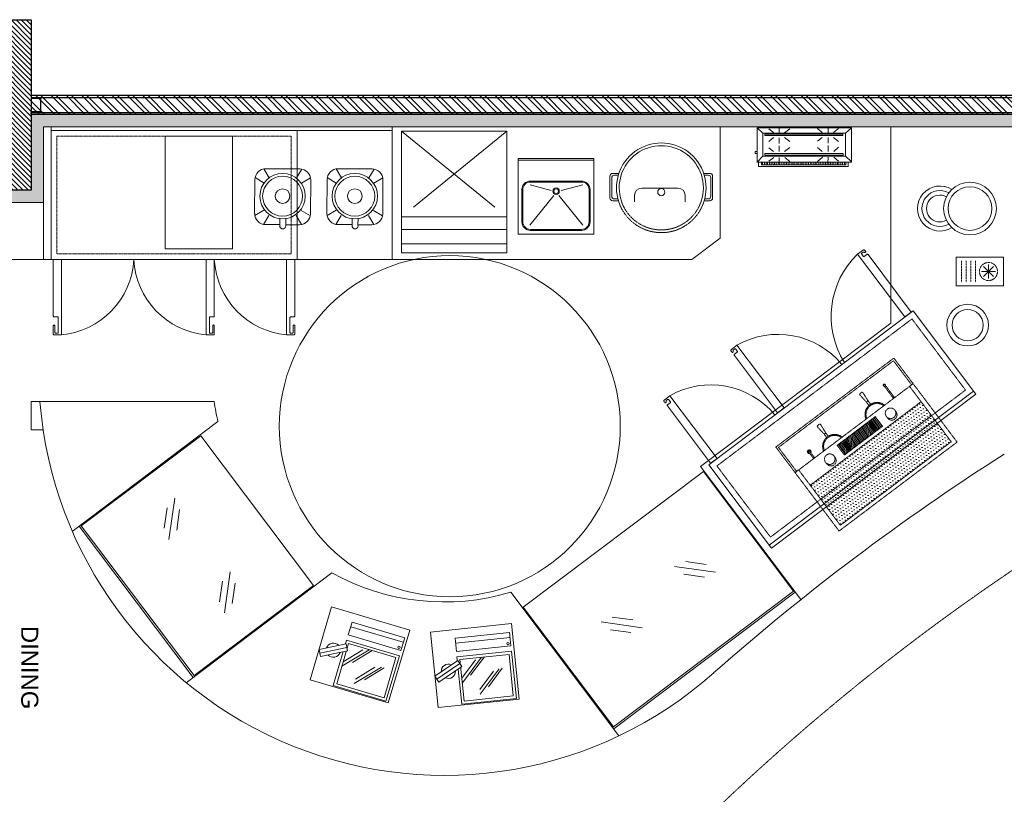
# Model space of a CAD drawing. Header units: millimetres. Extents: x 325 to 308333, y 120 to 24406.
# Tile 20 of 21: x 298908 to 304106, y 18872 to 22959. Entities that reach past the tile are written whole.
import ezdxf
from ezdxf.lldxf.tags import DXFTag

# ---------------------------------------------------------------- set-up
doc = ezdxf.new("R2010")
doc.units = ezdxf.units.MM
doc.header["$LTSCALE"] = 2.5
doc.set_wipeout_variables(frame=1)
for name, pattern in [('( Hidden )', [0.375, 0.25, -0.125]), ('DASHED', [19.05, 12.7, -6.35]), ('HIDDEN', [0.375, 0.25, -0.125]), ('HIDDEN2', [4.7625, 3.175, -1.5875]), ('HIDDENX2', [19.05, 12.7, -6.35])]:
    doc.linetypes.add(name, pattern=pattern)
for name, color, linetype, lineweight in [('ELEVATION 1', 143, 'Continuous', 18), ('ELEVATION 3', 23, 'Continuous', 13), ('furniture1', 9, 'Continuous', 13), ('FURNITURES', 30, 'Continuous', 15), ('HATCH', 252, 'Continuous', 9), ('HATCH LIGHT', 250, 'Continuous', 0), ('HATCH MEDIUM', 251, 'Continuous', 5), ('K Equipment', 30, 'Continuous', 9), ('K Equipment UC', 251, 'Continuous', 5), ('TEXT', 40, 'Continuous', 0), ('WALL', 132, 'Continuous', 25)]:
    doc.layers.add(name, color=color, linetype=linetype, lineweight=lineweight)
doc.styles.add('RG_3F_TITLE BLOCK_A1$0$A1 TBLOCK LBV$0$Style-arial', font='arial.ttf')
tags = doc.linetypes.add('DOT2', pattern=[3.175, 0, -3.175]).pattern_tags.tags
tags[6:7] = [DXFTag(74, 4), DXFTag(75, 0), DXFTag(340, '0'), DXFTag(46, 1.0), DXFTag(50, 0.0), DXFTag(44, 0.0), DXFTag(45, 0.0)]
tags[4:5] = [DXFTag(74, 4), DXFTag(75, 0), DXFTag(340, '0'), DXFTag(46, 1.0), DXFTag(50, 0.0), DXFTag(44, 0.0), DXFTag(45, 0.0)]

# ---------------------------------------------------------------- blocks, each defined once
blk = doc.blocks.new('*U107')
for points in [[(0, 0), (7713.3, 0), (7713.3, -10), (0, -10)], [(0, -100), (7713.3, -100), (7713.3, -90), (0, -90)]]:
    blk.add_lwpolyline(points, close=True)
at = {"color": 8}
for points in [[(0, -15), (50, -15), (50, -85), (0, -85)], [(7663.3, -15), (7713.3, -15), (7713.3, -85), (7663.3, -85)]]:
    blk.add_lwpolyline(points, close=True, dxfattribs=at)
blk = doc.blocks.new('H-WASH')
at = {"layer": 'FURNITURES'}
for p, q in [((-20, 0), (-20, -40)), ((20, 0), (-20, 0)), ((20, -40), (20, 0)), ((20, -1), (-20, -1)), ((-2.57, -16.93), (-13.62, -13.92)), ((2.78, -17.05), (14.19, -13.92)), ((-1.15, -19.69), (-13.72, -35.31)), ((1.6, -19.54), (14.29, -35.31)), ((-20, -40), (20, -40))]:
    blk.add_line(p, q, dxfattribs=at)
for points in [[(-13.5, -38), (13.5, -38, 0.414214), (18, -33.5), (18, -16.5, 0.414214), (13.5, -12), (-13.5, -12, 0.414214), (-18, -16.5), (-18, -33.5, 0.414214)], [(-13.5, -37.5), (13.5, -37.5, 0.414214), (17.5, -33.5), (17.5, -16.5, 0.414214), (13.5, -12.5), (-13.5, -12.5, 0.414214), (-17.5, -16.5), (-17.5, -33.5, 0.414214)]]:
    blk.add_lwpolyline(points, format="xyb", close=True, dxfattribs=at)
for radius in [1.69, 1.19]:
    blk.add_circle((0.1, -17.31), radius, dxfattribs=at)
blk = doc.blocks.new('A$Cb31a83a8')
at = {"linetype": 'DASHED', "ltscale": 20}
for p, q in [((0, 642, 0), (0, 452, 0)), ((555, 642, 0), (0, 642, 0)), ((555, 452, 0), (555, 642, 0)), ((555, 592.9, 0), (0, 592.9, 0)), ((555, 517.9, 0), (0, 517.9, 0)), ((555, 0, 0), (0, 452, 0)), ((0, 0, 0), (555, 452, 0))]:
    blk.add_line(p, q, dxfattribs=at)
at = {"linetype": 'DASHED', "ltscale": 20, "elevation": 0}
blk.add_lwpolyline([(0, 452), (555, 452), (555, 0), (0, 0)], close=True, dxfattribs=at)
blk = doc.blocks.new('BLENDOR')
at = {"layer": 'K Equipment'}
for p, q in [((18.1, 325.7), (46.2, 277.9)), ((28.7, 326.7), (207.5, 326.7)), ((218.1, 325.7), (190, 277.9)), ((-29.4, 89.8), (-29.4, 268.5)), ((-28.5, 279.1), (18.9, 251.3)), ((264.7, 279.1), (217.3, 251.3)), ((265.6, 268.5), (265.6, 195.9)), ((232, 195.9), (268.6, 195.9)), ((232, 164.7), (268.6, 164.7)), ((265.6, 164.7), (265.6, 89.8)), ((-28.5, 79.2), (18.9, 107)), ((264.7, 79.2), (217.3, 107)), ((18.1, 32.6), (46.2, 80.5)), ((218.1, 32.6), (190, 80.5)), ((207.5, 31.6), (28.7, 31.6))]:
    blk.add_line(p, q, dxfattribs=at)
for radius in [119.8, 105.3, 38.6]:
    blk.add_circle((115.1, 178.5), radius, dxfattribs=at)
for centre, radius, start, end in [((28.7, 268.5), 58.1, 90, 180), ((207.5, 268.5), 58.1, 0, 90), ((271.5, 180.3), 15.9, 259.5146, 100.4854), ((28.7, 89.8), 58.1, 180, 270), ((207.5, 89.8), 58.1, 270, 0)]:
    blk.add_arc(centre, radius, start, end, dxfattribs=at)
blk = doc.blocks.new('A$C7a6a0475')
for p, q in [((325.4, 415.9), (289.6, 415.9)), ((249.6, 175.9), (249.6, 375.9)), ((325.4, 135.9), (289.6, 135.9))]:
    blk.add_line(p, q)
at = {"elevation": 0}
for points in [[(167.8, 518), (167.8, 552.3, -0.414214), (182.8, 567.3), (303.7, 567.3, -0.414214), (318.7, 552.3), (318.7, 520.7)], [(177.8, 521.1), (177.8, 542.3, -0.414214), (192.8, 557.3), (293.7, 557.3, -0.414214), (308.7, 542.3), (308.7, 523.5)], [(167.8, 49.3), (167.8, 15, 0.414214), (182.8, 0), (303.7, 0, 0.414214), (318.7, 15), (318.7, 46.6)], [(177.8, 46.2), (177.8, 25, 0.414214), (192.8, 10), (293.7, 10, 0.414214), (308.7, 25), (308.7, 43.8)]]:
    blk.add_lwpolyline(points, format="xyb", dxfattribs=at)
blk.add_circle((271.1, 283.7), 20)
for centre, radius, start, end in [((247.5, 283.7), 247.5, 71.6585, 288.3415), ((247.5, 283.7), 232.5, 71.6585, 288.3415), ((289.6, 375.9), 40, 90, 180), ((289.6, 175.9), 40, 180, 270)]:
    blk.add_arc(centre, radius, start, end)
at = {"linetype": 'HIDDEN2', "ltscale": 0.1}
for radius in [232.5, 247.5]:
    blk.add_arc((247.5, 283.7), radius, 288.3415, 71.6585, dxfattribs=at)
blk = doc.blocks.new('SDADFGSDF')
for p, q in [((68993, 13820), (68993, 13120)), ((70290.6, 13800), (70290.6, 13120))]:
    blk.add_line(p, q)
for points in [[(70793, 13120), (70793, 13820), (68993, 13820), (68993, 13120)], [(70793, 13800), (70793, 13820), (68993, 13820), (68993, 13800)]]:
    blk.add_lwpolyline(points, close=True)
at = {"linetype": 'DASHED', "ltscale": 0.03}
blk.add_lwpolyline([(70260.4, 13770), (70260.4, 13150), (69023.1, 13150), (69023.1, 13770)], close=True, dxfattribs=at)
for points in [[(69016.8, 12730.5, -0.414214), (69012.5, 12734.9), (69012.5, 12769.6, 0.414214), (69008.2, 12773.9), (69008.2, 12773.9, 0.414214), (69003.8, 12769.6), (69003.8, 12730.5), (69003.8, 12726.2, 0.414214), (69008.2, 12721.9), (69047.2, 12721.9), (69047.2, 13118.8), (69003.8, 13118.8), (69003.8, 12821.6, 0.414214), (69008.2, 12817.3), (69025.5, 12817.3, -0.414214), (69029.8, 12812.9), (69029.8, 12734.9, -0.414214), (69025.5, 12730.5), (69016.8, 12730.5)], [(69840.9, 12730.5, 0.414214), (69845.2, 12734.9), (69845.2, 12769.6, -0.414214), (69849.5, 12773.9), (69849.5, 12773.9, -0.414214), (69853.9, 12769.6), (69853.9, 12730.5), (69853.9, 12726.2, -0.414214), (69849.5, 12721.9), (69810.5, 12721.9), (69810.5, 13118.8), (69853.9, 13118.8), (69853.9, 12821.6, -0.414214), (69849.5, 12817.3), (69832.2, 12817.3, 0.414214), (69827.9, 12812.9), (69827.9, 12734.9, 0.414214), (69832.2, 12730.5), (69840.9, 12730.5)], [(70265.9, 12730.5, 0.414214), (70270.2, 12734.9), (70270.2, 12769.6, -0.414214), (70274.6, 12773.9), (70274.6, 12773.9, -0.414214), (70278.9, 12769.6), (70278.9, 12730.5), (70278.9, 12726.2, -0.414214), (70274.6, 12721.9), (70235.5, 12721.9), (70235.5, 13118.8), (70278.9, 13118.8), (70278.9, 12821.6, -0.414214), (70274.6, 12817.3), (70257.2, 12817.3, 0.414214), (70252.9, 12812.9), (70252.9, 12734.9, 0.414214), (70257.2, 12730.5), (70265.9, 12730.5)]]:
    blk.add_lwpolyline(points, format="xyb")
at = {"linetype": 'DOT2', "ltscale": 0.05}
for centre, start, end in [((69008.1, 13141.3), 275.3193, 356.9359), ((69849.6, 13141.3), 183.0641, 264.6807), ((70274.6, 13141.3), 183.0641, 264.6807)]:
    blk.add_arc(centre, 421.3, start, end, dxfattribs=at)
blk = doc.blocks.new('kjdfhjakld')
for points in [[(212.7, 83.3), (212.7, 106.6), (-261.8, 106.6), (-261.8, 83.3)], [(-261.8, 83.3), (-261.8, 106.6), (212.7, 106.6), (212.7, 83.3)], [(-247.4, 52.9), (-278.2, 80.9), (-278.2, 80.9)], [(-241.7, 83.2), (-241.6, 97.6), (-241.6, 97.6)], [(-231.3, 85.5), (-231.2, 97.5), (-231.2, 97.5)], [(-223.3, 85.4), (-223.2, 97.5), (-223.2, 97.5)], [(-212.8, 85.3), (-212.7, 97.4), (-212.7, 97.4)], [(-186, 58.2), (-210, 79.1), (-210, 79.1)], [(-204.8, 85.3), (-204.7, 97.3), (-204.7, 97.3)], [(-196.8, 85.2), (-196.7, 97.2), (-196.7, 97.2)], [(-186.3, 85.1), (-186.2, 97.1), (-186.2, 97.1)], [(-177.5, 85), (-177.4, 97.1), (-177.4, 97.1)], [(-167.9, 85), (-167.8, 97), (-167.8, 97)], [(-159.1, 84.9), (-159, 96.9), (-159, 96.9)], [(-154.7, 58.1), (-154.6, 89.4), (-154.6, 89.4)], [(-151, 84.8), (-150.9, 96.8), (-150.9, 96.8)], [(-140.6, 84.7), (-140.5, 99.2), (-140.5, 99.2)], [(-132.6, 84.7), (-132.4, 99.1), (-132.4, 99.1)], [(-125.8, 58), (-99.3, 80.4), (-99.3, 80.4)], [(-124.5, 84.6), (-124.4, 99), (-124.4, 99)], [(-114.1, 84.5), (-114, 98.9), (-114, 98.9)], [(-106.1, 84.4), (-106, 98.9), (-106, 98.9)], [(-95.7, 84.3), (-95.5, 98.8), (-95.5, 98.8)], [(-87.6, 84.3), (-87.5, 98.7), (-87.5, 98.7)], [(-79.6, 84.2), (-79.5, 98.7), (-79.5, 98.7)], [(-69.2, 84.1), (-69, 98.6), (-69, 98.6)], [(-61.1, 84), (-61, 98.5), (-61, 98.5)], [(-50.7, 84), (-52.2, 98.4), (-52.2, 98.4)], [(-42.7, 83.9), (-42.6, 98.3), (-42.6, 98.3)], [(-33.9, 83.8), (-33.7, 98.3), (-33.7, 98.3)], [(-23.4, 83.7), (-23.3, 98.2), (-23.3, 98.2)], [(-15.4, 83.7), (-15.3, 98.1), (-15.3, 98.1)], [(-7.4, 83.6), (-7.3, 98), (-7.3, 98)], [(3.1, 83.5), (3.2, 98), (3.2, 98)], [(11.1, 83.4), (11.2, 97.9), (11.2, 97.9)], [(21.5, 83.3), (21.6, 97.8), (21.6, 97.8)], [(29.5, 83.3), (29.7, 97.7), (29.7, 97.7)], [(37.6, 83.2), (37.7, 97.7), (37.7, 97.7)], [(48, 83.1), (48.1, 97.6), (48.1, 97.6)], [(73.2, 59.7), (48.4, 79.9), (48.4, 79.9)], [(56, 83.1), (56.1, 97.5), (56.1, 97.5)], [(64.9, 83), (65, 97.4), (65, 97.4)], [(74.5, 84.5), (74.6, 97.3), (74.6, 97.3)], [(83.3, 84.4), (83.4, 97.3), (83.4, 97.3)], [(93, 84.4), (93.1, 97.2), (93.1, 97.2)], [(101.8, 84.3), (101.9, 97.1), (101.9, 97.1)], [(103.7, 59.6), (103.8, 90.1), (103.8, 90.1)], [(109.8, 84.2), (109.9, 97), (109.9, 97)], [(120.2, 84.1), (120.4, 97), (120.4, 97)], [(128.3, 84.1), (128.4, 96.9), (128.4, 96.9)], [(132.6, 59.5), (159.2, 79.5), (159.2, 79.5)], [(138.7, 84), (136.4, 96.8), (136.4, 96.8)], [(146.7, 83.9), (146.8, 96.7), (146.8, 96.7)], [(154.8, 83.8), (154.9, 96.7), (154.9, 96.7)], [(165.2, 83.7), (165.3, 98.2), (165.3, 98.2)], [(173.2, 83.7), (173.3, 98.1), (173.3, 98.1)], [(182, 83.6), (182.2, 98), (182.2, 98)], [(190.4, 52.9), (221, 83.3), (221, 83.3)], [(191.7, 83.5), (191.8, 98), (191.8, 98)], [(-186.1, 27.7), (-210.3, 5.3), (-210.3, 5.3)], [(-154.8, 27.6), (-154.9, -3.7), (-154.9, -3.7)], [(-124.3, 27.5), (-99.5, 6.5), (-99.5, 6.5)], [(75.5, 28.4), (48.2, 6), (48.2, 6)], [(103.6, 28.3), (103.5, -2.2), (103.5, -2.2)], [(134.9, 28.2), (158.9, 8.1), (158.9, 8.1)], [(220.8, 28), (231.2, 27.9), (231.3, 38.4), (220.8, 38.4)], [(-183.9, -46.2), (-210.4, -26), (-210.4, -26)], [(-155.1, -46.3), (-155, -15.8), (-155, -15.8)], [(-124.6, -46.4), (-99.6, -26.4), (-99.6, -26.4)], [(75.3, -47), (48.1, -24.5), (48.1, -24.5)], [(103.4, -45.5), (103.5, -14.2), (103.5, -14.2)], [(134.7, -45.6), (158.8, -24.8), (158.8, -24.8)], [(-247.4, -69.3), (-278.8, -97.2), (-278.8, -97.2)], [(-184, -73.5), (-210.6, -93.4), (-210.6, -93.4)], [(-155.1, -73.6), (-155.2, -104.1), (-155.2, -104.1)], [(-124.6, -73.7), (-99.8, -93.8), (-99.8, -93.8)], [(75.2, -71.9), (47.9, -92.7), (47.9, -92.7)], [(103.3, -72), (103.2, -103.3), (103.2, -103.3)], [(134.6, -72.1), (158.6, -93), (158.6, -93)], [(190.4, -69.3), (220.4, -97.2), (220.4, -97.2)]]:
    blk.add_lwpolyline(points)
for points in [[(221, 83.3), (-278.8, 83.3), (-278.8, -97.2), (221, -97.2)], [(198.2, 97.9), (-249.8, 97.9), (-249.8, 83.3), (198.2, 83.2)], [(190.4, 52.9), (190.4, -69.3), (-247.4, -69.3), (-247.4, 52.9)], [(-247.4, -69.3), (190.4, -69.3), (190.4, 52.9), (-247.4, 52.9)], [(179.9, 46.6), (-235, 46.6), (-235, 38.3), (179.9, 38.3)], [(-235, 38.3), (179.9, 38.3), (179.9, 46.6), (-235, 46.6)], [(179.6, -56.2), (-233, -56.2), (-233, -64.5), (179.6, -64.5)], [(-233, -64.5), (179.6, -64.5), (179.6, -56.2), (-233, -56.2)]]:
    blk.add_lwpolyline(points, close=True)
blk = doc.blocks.new('*X67')
at = {"color": 0}
for p, q in [((-2009.81, 605.07), (-2007.35, 607.53)), ((-2009.81, 605.25), (-2007.52, 607.53)), ((-2009.81, 605.43), (-2007.7, 607.53)), ((-2009.81, 605.6), (-2007.88, 607.53)), ((-2009.81, 605.78), (-2008.05, 607.53)), ((-2009.81, 605.96), (-2008.23, 607.53)), ((-2009.81, 606.13), (-2008.41, 607.53)), ((-2009.81, 606.31), (-2008.59, 607.53)), ((-2009.81, 606.49), (-2008.76, 607.53)), ((-2009.81, 606.66), (-2008.94, 607.53)), ((-2009.81, 606.84), (-2009.12, 607.53)), ((-2009.81, 607.02), (-2009.29, 607.53)), ((-2009.81, 607.19), (-2009.47, 607.53)), ((-2009.81, 607.37), (-2009.65, 607.53)), ((-2009.81, 604.89), (-2007.27, 607.44)), ((-2009.81, 604.72), (-2007.27, 607.26)), ((-2009.81, 604.54), (-2007.27, 607.08)), ((-2009.81, 604.36), (-2007.27, 606.9)), ((-2009.81, 604.19), (-2007.27, 606.73)), ((-2009.81, 604.01), (-2007.27, 606.55)), ((-2009.81, 603.83), (-2007.27, 606.37)), ((-2009.81, 603.66), (-2007.27, 606.2)), ((-2009.81, 603.48), (-2007.27, 606.02)), ((-2009.66, 603.45), (-2007.27, 605.84)), ((-2009.49, 603.45), (-2007.27, 605.67)), ((-2009.31, 603.45), (-2007.27, 605.49)), ((-2009.13, 603.45), (-2007.27, 605.31)), ((-2008.96, 603.45), (-2007.27, 605.14)), ((-2008.78, 603.45), (-2007.27, 604.96)), ((-2008.6, 603.45), (-2007.27, 604.78)), ((-2008.42, 603.45), (-2007.27, 604.61)), ((-2008.25, 603.45), (-2007.27, 604.43)), ((-2008.07, 603.45), (-2007.27, 604.25)), ((-2007.89, 603.45), (-2007.27, 604.08)), ((-2007.72, 603.45), (-2007.27, 603.9)), ((-2007.54, 603.45), (-2007.27, 603.72)), ((-2007.36, 603.45), (-2007.27, 603.55))]:
    blk.add_line(p, q, dxfattribs=at)
blk = doc.blocks.new('A$C190E2C75')
at = {"linetype": 'HIDDEN'}
h = blk.add_hatch(dxfattribs=at)
h.set_pattern_fill('DOTS', color=256, scale=10, angle=360, style=0)
h.set_pattern_definition([(360, (155757.053, -9081.597), (7.9375, 15.875), [0, -15.875])])
h.paths.add_polyline_path([(23.6, 535), (23.6, 270.4), (756.4, 270.4), (756.4, 535)])
h = blk.add_hatch(dxfattribs=at)
h.set_pattern_fill('ANSI31', color=256, scale=2, angle=180, style=0)
h.paths.add_polyline_path([(480, 187.7), (516, 187.7), (516, 251.6), (480, 251.6), (264, 251.6), (264, 187.7)])
h.paths.add_polyline_path([(317.7, 199.2), (292.3, 199.2), (292.3, 240.1), (317.7, 240.1)], flags=16)
h.paths.add_polyline_path([(462.3, 240.1), (487.7, 240.1), (487.7, 199.2), (462.3, 199.2)], flags=16)
h = blk.add_hatch(dxfattribs=at)
h.set_pattern_fill('ANSI31', color=256, scale=10, angle=360, style=0)
h.set_pattern_definition([(45, (155757.053, -9081.597), (-22.45064, 22.45064), [])])
h.paths.add_polyline_path([(317.7, 240.1), (292.3, 240.1), (292.3, 199.2), (317.7, 199.2)])
at = {"linetype": 'HIDDEN', "ltscale": 1.5}
for p, q in [((23.6, 535), (756.4, 535)), ((23.6, 535), (23.6, 169.1)), ((756.4, 535), (756.4, 169.1)), ((23.6, 270.4), (756.4, 270.4)), ((0, 169.1), (490, 169.1)), ((490, 169.1), (780, 169.1)), ((244.6, 99.4), (240, 47.3)), ((255.4, 99.4), (260, 47.3)), ((524.6, 99.4), (520, 47.3)), ((535.4, 99.4), (540, 47.3)), ((255, 41.9), (245, 41.9)), ((525, 41.9), (535, 41.9))]:
    blk.add_line(p, q, dxfattribs=at)
for points in [[(0, 0), (780, 0), (780, 555), (0, 555)], [(292.3, 240.1), (292.3, 199.2), (317.7, 199.2), (317.7, 240.1)], [(487.7, 240.1), (487.7, 199.2), (462.3, 199.2), (462.3, 240.1)]]:
    blk.add_lwpolyline(points, close=True, dxfattribs=at)
for points in [[(480, 251.6), (264, 251.6)], [(264, 251.6), (264, 187.7), (480, 187.7)], [(480, 251.6), (516, 251.6)], [(516, 251.6), (516, 187.7), (480, 187.7)], [(10, 169.1), (10, 10), (770, 10), (770, 169.1)], [(122.5, 169.1), (122.5, 83.6)], [(129.3, 83.6), (129.3, 169.1)], [(650.7, 126), (650.7, 165.8)], [(657.5, 165.8), (657.5, 126)], [(244.6, 121.2), (244.6, 99.4), (255.4, 99.4), (255.4, 121.2)], [(535.4, 121.2), (535.4, 99.4), (524.6, 99.4), (524.6, 121.2)]]:
    blk.add_lwpolyline(points, dxfattribs=at)
for centre in [(188.9, 222.5), (591.1, 222.5)]:
    blk.add_circle(centre, 27.9, dxfattribs=at)
for centre, radius, start, end in [((188.9, 232.4), 27.9, 349.6881, 190.3119), ((591.1, 232.4), 27.9, 349.6881, 190.3119), ((250, 184.3), 63.4, 193.8721, 346.1279), ((250, 184.3), 58.4, 193.8721, 346.1279), ((530, 184.3), 63.4, 193.8721, 346.1279), ((530, 184.3), 58.4, 193.8721, 346.1279), ((654.1, 173.2), 8.1, 209.927, 330.073), ((125.9, 154.5), 3.38, 180, 0), ((654.1, 126), 10.1, 109.5208, 70.4792), ((654.1, 126), 8.1, 114.6216, 65.3784), ((654.1, 126), 3.38, 180, 0), ((125.9, 83.6), 5.88, 125.0673, 54.9327), ((125.9, 83.6), 3.38, 180, 0), ((245, 46.9), 5, 175, 270), ((255, 46.9), 5, 270, 5), ((525, 46.9), 5, 175, 270), ((535, 46.9), 5, 270, 5)]:
    blk.add_arc(centre, radius, start, end, dxfattribs=at)
at = {"linetype": 'HIDDEN', "xscale": -10, "yscale": 10, "zscale": 10}
for p in [(-19780.4, -5835.3), (-19610.4, -5835.3)]:
    blk.add_blockref('*X67', p, dxfattribs=at)
blk = doc.blocks.new('A$C7627248E')
at = {"ltscale": 500}
for radius in [139.1, 115.1]:
    blk.add_circle((139.1, 277), radius, dxfattribs=at)
for radius, start, end in [(118.7, 152.4744, 36.4581), (94.7, 154.8731, 34.0594), (70.7, 155.4698, 33.4627)]:
    blk.add_arc((151.4, 118.7), radius, start, end, dxfattribs=at)
blk = doc.blocks.new('pos')
at = {"layer": 'FURNITURES'}
blk.add_line((206081.3, 97081.2), (206370.8, 97081.2), dxfattribs=at)
for points in [[(206370.8, 97036.1), (206370.8, 97106.6), (206081.3, 97106.6), (206081.3, 97036.1)], [(206080.6, 96757), (206371, 96757), (206371, 97007.7), (206080.6, 97007.7)], [(206095.6, 96992.7), (206095.6, 96772), (206356, 96772), (206356, 96992.7)]]:
    blk.add_lwpolyline(points, close=True, dxfattribs=at)
for points in [[(206209.6, 96992.1), (206095.6, 96868.2)], [(206177.1, 96981.7), (206095.6, 96893.1)], [(206225.3, 96992.7), (206143.2, 96903.4)], [(206297, 96922.5), (206183, 96798.6)], [(206264.6, 96912.2), (206183, 96823.5)], [(206312.7, 96923.1), (206230.6, 96833.8)]]:
    blk.add_lwpolyline(points, dxfattribs=at)
blk.add_circle((206356, 97049.7), 6.27, dxfattribs=at)
for start, end in [(59.5319, 177.1175), (239.5319, 357.1175)]:
    blk.add_arc((206028.2, 96936.6), 37.6, start, end, dxfattribs=at)
blk.add_wipeout([(206101.7, 96954.1), (206083.2, 96988.4), (205954.7, 96919.1), (205973.2, 96884.8)]).dxf.layer = 'FURNITURES'
for p, q in [((206083.2, 96988.4), (205954.7, 96919.1)), ((205964, 96901.9), (206092.5, 96971.2)), ((206101.7, 96954.1), (205973.2, 96884.8)), ((206101.7, 96954.1), (206083.2, 96988.4)), ((205973.2, 96884.8), (205954.7, 96919.1))]:
    blk.add_line(p, q, dxfattribs=at)
blk.add_lwpolyline([(206385.2, 97152.6), (205955.1, 97152.6), (205955.1, 96752.2), (206385.2, 96752.2)], close=True, dxfattribs=at)
blk = doc.blocks.new('bc3')
blk.add_line((-1349.6, 0), (-1349.6, -550))
for points in [[(0, -550), (0, 0), (-1349.6, 0), (-1349.6, -550)], [(0, -20), (0, 0), (-1349.6, 0), (-1349.6, -20)]]:
    blk.add_lwpolyline(points, close=True)
at = {"linetype": 'DASHED', "ltscale": 0.03}
blk.add_lwpolyline([(-30.2, -50), (-30.2, -520), (-1319.4, -520), (-1319.4, -50)], close=True, dxfattribs=at)
for points in [[(-1325.8, -956.5, -0.414214), (-1330.1, -952.1), (-1330.1, -952.4, 0.414214), (-1334.4, -948.1), (-1334.4, -948.1, 0.414214), (-1338.8, -952.4), (-1338.8, -956.5), (-1338.8, -960.8, 0.414214), (-1334.4, -965.1), (-1295.4, -965.1), (-1295.4, -551.2), (-1338.8, -551.2), (-1338.8, -930.4, 0.414214), (-1334.4, -934.7), (-1317.1, -934.7, -0.414214), (-1312.7, -939.1), (-1312.7, -952.1, -0.414214), (-1317.1, -956.5), (-1325.8, -956.5)], [(-467.7, -956.5, 0.414214), (-463.4, -952.1), (-463.4, -952.4, -0.414214), (-459, -948.1), (-459, -948.1, -0.414214), (-454.7, -952.4), (-454.7, -956.5), (-454.7, -960.8, -0.414214), (-459, -965.1), (-498.1, -965.1), (-498.1, -551.2), (-454.7, -551.2), (-454.7, -930.4, -0.414214), (-459, -934.7), (-476.4, -934.7, 0.414214), (-480.7, -939.1), (-480.7, -952.1, 0.414214), (-476.4, -956.5), (-467.7, -956.5)], [(-24.7, -956.5, 0.414214), (-20.4, -952.1), (-20.4, -952.4, -0.414214), (-16, -948.1), (-16, -948.1, -0.414214), (-11.7, -952.4), (-11.7, -956.5), (-11.7, -960.8, -0.414214), (-16, -965.1), (-55.1, -965.1), (-55.1, -551.2), (-11.7, -551.2), (-11.7, -930.4, -0.414214), (-16, -934.7), (-33.4, -934.7, 0.414214), (-37.7, -939.1), (-37.7, -952.1, 0.414214), (-33.4, -956.5), (-24.7, -956.5)]]:
    blk.add_lwpolyline(points, format="xyb")
at = {"linetype": 'DOT2', "ltscale": 0.05}
for centre, radius, start, end in [((-1349.5, -514.1), 454.3, 276.8462, 355.3146), ((-442.1, -530.6), 438.1, 182.6905, 262.6562), ((0.9, -530.6), 438.1, 182.6905, 262.6562)]:
    blk.add_arc(centre, radius, start, end, dxfattribs=at)
blk = doc.blocks.new('cr')
for p, q in [((75, 133.7), (75, 208.7)), ((37.5, 171.2), (112.5, 171.2)), ((101.5, 144.7), (48.5, 197.8)), ((48.5, 144.7), (101.5, 197.8))]:
    blk.add_line(p, q)
at = {"linetype": '( Hidden )'}
for p, q in [((18.9, 102.6), (131.1, 102.6)), ((18.9, 78.1), (131.1, 78.1)), ((18.9, 53.6), (131.1, 53.6)), ((18.9, 29.1), (131.1, 29.1))]:
    blk.add_line(p, q, dxfattribs=at)
blk.add_lwpolyline([(0, 0), (150, 0), (150, 250), (0, 250)], close=True)
blk.add_circle((75, 171.2), 47.6, dxfattribs=at)

msp = doc.modelspace()

# ---------------------------------------------------------------- hatches: boundary and pattern name
at = {"layer": 'HATCH LIGHT'}
h = msp.add_hatch(dxfattribs=at)
h.set_pattern_fill('ANSI31', color=256, scale=6, angle=-90)
h.set_pattern_definition([(315, (287303.676, 161408.816), (13.4703842, 13.4703842), [])])
h.paths.add_polyline_path([(298969.3, 22059.4), (298969.3, 22959.4), (298069.3, 22959.4), (298069.3, 22059.4)])
h = msp.add_hatch(dxfattribs=at)
h.set_pattern_fill('ANSI32', color=256, scale=6, angle=-90)
h.set_pattern_definition([(315, (287303.676, 161408.816), (40.411153, 40.411153), []), (315, (287303.676, 161381.875), (40.411153, 40.411153), [])])
h.paths.add_polyline_path([(306682.6, 22459.4), (306682.6, 22559.4), (298969.3, 22559.4), (298969.3, 22459.4)])
h = msp.add_hatch(dxfattribs=at)
h.set_pattern_fill('ANSI36', color=256, scale=7, angle=-90)
h.set_pattern_definition([(315, (287303.676, 161408.816), (43.2174826, -11.786586), [55.5625, -11.1125, 0, -11.1125])])
h.paths.add_polyline_path([(306528.8, 22394.4), (306528.8, 21687.4), (306532.6, 21688.6), (306682.6, 21738.8), (306682.6, 22459.4), (298969.3, 22459.4), (298969.3, 22059.4), (298169.3, 22059.4), (298169.3, 21994.4), (299034.3, 21994.4), (299034.3, 22394.4)])

# ---------------------------------------------------------------- linework, layer by layer
at = {"layer": 'ELEVATION 1'}
for p, q in [((299034.3, 22394.4), (299034.3, 21994.4)), ((299034.3, 22394.4), (306528.8, 22394.4)), ((298169.3, 21994.4), (299034.3, 21994.4))]:
    msp.add_line(p, q, dxfattribs=at)
at = {"layer": 'FURNITURES'}
for p, q in [((302606.4, 22394.4), (302606.4, 21807)), ((303506.4, 22394.4), (303506.4, 21358.2)), ((299034.3, 21694.4), (299034.3, 21994.4)), ((302456.4, 21694), (302606.4, 21807)), ((299024.6, 21694.4), (298169.3, 21694.4)), ((299024.6, 21694.4), (302457, 21694.4)), ((302502.9, 20602.2), (303506.4, 21358.2)), ((299934.9, 20944.4), (298969.3, 20944.4)), ((298969.3, 20794.4), (298969.3, 20944.4)), ((298969.3, 20794.4), (299032.1, 20794.4)), ((299954.4, 20838.5), (299185.8, 20259.3)), ((303032.5, 19899.2), (302502.9, 20602.2)), ((299222.1, 20286.7), (299823.9, 19488.1)), ((302071.6, 19180.4), (301500.7, 19938.1)), ((302044.3, 19216.6), (303002.8, 19938.7))]:
    msp.add_line(p, q, dxfattribs=at)
msp.add_lwpolyline([(299675.7, 21750.4), (300031.7, 21750.4), (300031.7, 22344.4), (299675.7, 22344.4)], close=True, dxfattribs=at)
for radius in [110, 82.2]:
    msp.add_circle((303912.9, 21347.6), radius, dxfattribs=at)
for centre, radius, start, end in [((301149.7, 21113.2), 2141.5, 184.5531, 311.6146), ((301149.7, 21113.2), 1226.5, 187.9111, 192.9436), ((310732.3, 10266.4), 12332, 122.49993, 131.43224), ((301149.7, 21113.2), 1226.5, 241.0614, 286.6336)]:
    msp.add_arc(centre, radius, start, end, dxfattribs=at)
at = {"layer": 'HATCH'}
msp.add_circle((301178.7, 20814.2), 900, dxfattribs=at)
at = {"layer": 'HATCH LIGHT'}
for p, q in [((299696.2, 20216.9), (299726.7, 20433.7)), ((299670.5, 20275.8), (299685.7, 20384.2)), ((299737.2, 20266.4), (299752.4, 20374.8)), ((302582.2, 20043.3), (302365.5, 20073.8)), ((302532.7, 20084.3), (302424.4, 20099.6)), ((299988.7, 19828.7), (300019.2, 20045.5)), ((302523.4, 20017.6), (302415, 20032.9)), ((299963, 19887.6), (299978.2, 19996)), ((300029.7, 19878.2), (300044.9, 19986.6)), ((302144.5, 19791.8), (302036.1, 19807.1)), ((302194, 19750.9), (301977.3, 19781.3)), ((302135.1, 19725.1), (302026.8, 19740.4))]:
    msp.add_line(p, q, dxfattribs=at)
at = {"layer": 'HATCH MEDIUM', "linetype": '( Hidden )'}
msp.add_lwpolyline([(307858.7, 21704.5, 0.012104), (307311.6, 21553.8), (306647.8, 21331.7, 0.171223), (300641.8, 16355.6), (300300.1, 15744.7, 0.03154), (299701.8, 14393.9)], format="xyb", dxfattribs=at)
at = {"layer": 'WALL'}
msp.add_lwpolyline([(298969.3, 22959.4), (298969.3, 22059.4), (298069.3, 22059.4), (298069.3, 22959.4)], close=True, dxfattribs=at)

# ---------------------------------------------------------------- block references
at = {"layer": 'FURNITURES', "rotation": 270}
msp.add_blockref('cr', (303851.6, 21705.5), dxfattribs=at)
at = {"layer": 'HATCH LIGHT', "linetype": 'HIDDENX2', "xscale": 0.99679135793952, "yscale": 0.99679135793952, "zscale": 0.99679135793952, "rotation": 180}
msp.add_blockref('kjdfhjakld', (303021.4, 22291.5), dxfattribs=at)
at = {"layer": 'K Equipment', "xscale": 10, "yscale": 10, "zscale": 10}
msp.add_blockref('H-WASH', (301739.1, 22227.8), dxfattribs=at)
at = {"layer": 'K Equipment'}
for name, p, rotation in [('BLENDOR', (300117.9, 22144.2, 0), 269.7227474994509), ('BLENDOR', (300499.4, 22144.2, 0), 269.7227474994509), ('A$C7627248E', (303659.9, 22123.2), 265.5337547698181), ('A$C190E2C75', (303523.1, 21173.7), 216.9939748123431)]:
    msp.add_blockref(name, p, dxfattribs=dict(at, rotation=rotation))
at = {"layer": 'K Equipment UC', "linetype": 'HIDDENX2', "ltscale": 10}
msp.add_blockref('SDADFGSDF', (230081.6, 8574.4), dxfattribs=at)
at = {"layer": 'K Equipment UC', "rotation": 180}
msp.add_blockref('A$Cb31a83a8', (301479.5, 22370.4, 0), dxfattribs=at)
at = {"layer": 'K Equipment UC', "xscale": 0.9559158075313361, "yscale": 0.9559158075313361, "zscale": 0.9559158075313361, "rotation": 270}
msp.add_blockref('A$C7a6a0475', (302024.2, 22308.9, -0.6), dxfattribs=at)
at = {"layer": 'K Equipment UC', "linetype": 'HIDDENX2', "ltscale": 10, "rotation": 216.9939748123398}
msp.add_blockref('bc3', (302877.8, 20171), dxfattribs=at)
at = {"layer": 'WALL', "xscale": -1}
msp.add_blockref('*U107', (306682.6, 22559.4), dxfattribs=at)

# ---------------------------------------------------------------- texts
at = {"layer": 'TEXT', "insert": (299006, 20186), "char_height": 90, "width": 1274.194, "attachment_point": 1, "rotation": 270, "style": 'RG_3F_TITLE BLOCK_A1$0$A1 TBLOCK LBV$0$Style-arial'}
msp.add_mtext('{\\W6.09543;  }DINING', dxfattribs=at)

# ---------------------------------------------------------------- next in the draw order: block references
at = {"layer": 'furniture1'}
for p, rotation in [((75506.1, -14912.6), 343.5293521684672), ((106168.6, -98030.7), 5.885361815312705)]:
    msp.add_blockref('pos', p, dxfattribs=dict(at, rotation=rotation))

# ---------------------------------------------------------------- next in the draw order: linework, layer by layer
at = {"layer": 'ELEVATION 3'}
for points in [[(300459.8, 19973.5), (299828.9, 19498.1), (299233.1, 20288.7), (299864, 20764.2)], [(302517.4, 20574.6), (302992.7, 19943.6), (302042.3, 19227.6), (301566.9, 19858.5)]]:
    msp.add_lwpolyline(points, close=True, dxfattribs=at)
at = {"layer": 'FURNITURES'}
msp.add_line((300556.2, 20039.9), (299787.7, 19460.7), dxfattribs=at)

doc.saveas('drawing.dxf')
